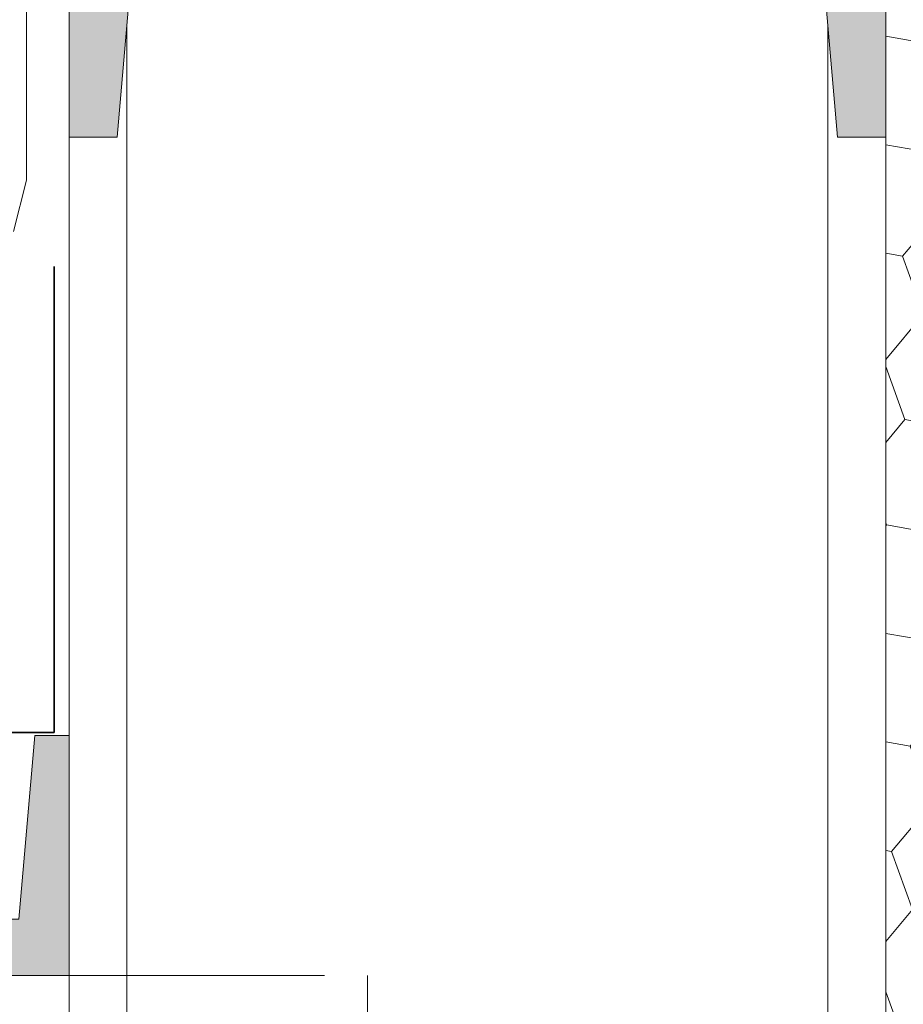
# Model space of a CAD drawing. Header units: millimetres. Extents: x -485339 to 350584, y -1189936 to 0.
# Tile 26 of 256: x -312560 to -312333, y -1061969 to -1061716. Entities that reach past the tile are written whole.
import ezdxf

# ---------------------------------------------------------------- set-up
doc = ezdxf.new("R2010")
doc.units = ezdxf.units.MM
doc.header["$LTSCALE"] = 10
doc.linetypes.add('ČÁRKOVANÁ2', pattern=[9.525, 6.35, -3.175])
for name, color, linetype, lineweight in [('N_klemp', 220, 'Continuous', 35), ('N_čáry_plné', 10, 'Continuous', 18), ('N_šrary', 10, 'Continuous', 18), ('St_čáry_plné', 250, 'Continuous', 18), ('St_čáry_pod', 250, 'ČÁRKOVANÁ2', 18), ('St_šrafy', 250, 'Continuous', 18)]:
    doc.layers.add(name, color=color, linetype=linetype, lineweight=lineweight)
doc.linetypes.add('LEPENÍ', pattern='A,3.81,[130,LTYPESHP.SHX,S=6.35,R=0,X=0,Y=0],3.81', length=7.62)

msp = doc.modelspace()

# ---------------------------------------------------------------- hatches: boundary and pattern name
at = {"layer": 'N_šrary'}
h = msp.add_hatch(dxfattribs=at)
h.set_pattern_fill('HONEY', color=253, scale=5, angle=190, style=0)
h.set_pattern_definition([(350, (-857.19, -6105.14), (25.83807637, 9.40429065), [15.875, -31.75]), (110, (-857.19, -6105.14), (-21.0633928, 17.6742852), [15.875, -31.75]), (50, (-857.19, -6105.14), (4.77468357, 27.07857585), [-31.75, 15.875])])
h.paths.add_polyline_path([(-312337.04, -1061608.48), (-312337.04, -1061659.16), (-312337.04, -1061745.89), (-312337.04, -1062442.61), (-312217.04, -1062442.61), (-312217.04, -1061608.48)])
at = {"layer": 'St_šrafy'}
h = msp.add_hatch(color=253, dxfattribs=at)
h.dxf.hatch_style = 1
h.paths.add_polyline_path([(-312337.04, -1061659.16), (-312372.67, -1061659.16), (-312547.04, -1061659.16), (-312547.04, -1061745.89), (-312534.65, -1061745.89), (-312528.9, -1061679.46), (-312372.67, -1061679.46), (-312355.18, -1061679.46), (-312349.43, -1061745.89), (-312337.04, -1061745.89)])
h = msp.add_hatch(color=253, dxfattribs=at)
h.dxf.hatch_style = 1
h.paths.add_polyline_path([(-312547.04, -1061961.48), (-312582.95, -1061961.48), (-312707.04, -1061961.48), (-312707.04, -1061899.76), (-312698.22, -1061899.76), (-312694.13, -1061947.04), (-312582.95, -1061947.04), (-312559.94, -1061947.04), (-312555.85, -1061899.76), (-312547.04, -1061899.76)])

# ---------------------------------------------------------------- linework, layer by layer
at = {"layer": 'N_klemp', "lineweight": 35}
msp.add_lwpolyline([(-312550.91, -1061779.22), (-312550.91, -1061898.98), (-312707.84, -1061898.98)], dxfattribs=at)
at = {"layer": 'N_čáry_plné', "linetype": 'LEPENÍ', "ltscale": 0.04}
for p, q in [((-312557.97, -1061693.65), (-312558.03, -1061756.98)), ((-312558.03, -1061756.98), (-312561.31, -1061770.16))]:
    msp.add_line(p, q, dxfattribs=at)
at = {"layer": 'N_čáry_plné'}
msp.add_lwpolyline([(-312337.36, -1061608.48), (-312217.04, -1061608.48), (-312217.04, -1062442.61), (-312337.04, -1062442.61), (-312337.04, -1061745.89), (-312337.04, -1061659.16), (-312337.04, -1061608.48)], dxfattribs=at)
at = {"layer": 'St_čáry_plné'}
for points in [[(-312372.67, -1061679.46), (-312355.18, -1061679.46), (-312349.43, -1061745.89), (-312337.04, -1061745.89), (-312337.04, -1061659.16), (-312372.67, -1061659.16), (-312547.04, -1061659.16), (-312547.04, -1061745.89), (-312534.65, -1061745.89), (-312528.9, -1061679.46)], [(-312582.95, -1061947.04), (-312559.94, -1061947.04), (-312555.85, -1061899.76), (-312547.04, -1061899.76), (-312547.04, -1061961.48), (-312582.95, -1061961.48), (-312707.04, -1061961.48), (-312707.04, -1061899.76), (-312698.22, -1061899.76), (-312694.13, -1061947.04)]]:
    msp.add_lwpolyline(points, close=True, dxfattribs=at)
for points in [[(-312532.17, -1062442.61), (-312532.17, -1061717.25)], [(-312351.9, -1062442.61), (-312351.9, -1061717.25)], [(-312547.04, -1062442.61), (-312547.04, -1061745.89)], [(-312337.04, -1062442.61), (-312337.04, -1061745.89)], [(-312532.17, -1061961.48), (-313060.95, -1061961.48)]]:
    msp.add_lwpolyline(points, dxfattribs=at)
at = {"layer": 'St_čáry_pod', "ltscale": 0.8}
msp.add_lwpolyline([(-312532.17, -1061961.48), (-312470.29, -1061961.48), (-312470.29, -1062176.48), (-312519.4, -1062176.48)], dxfattribs=at)

doc.saveas('drawing.dxf')
